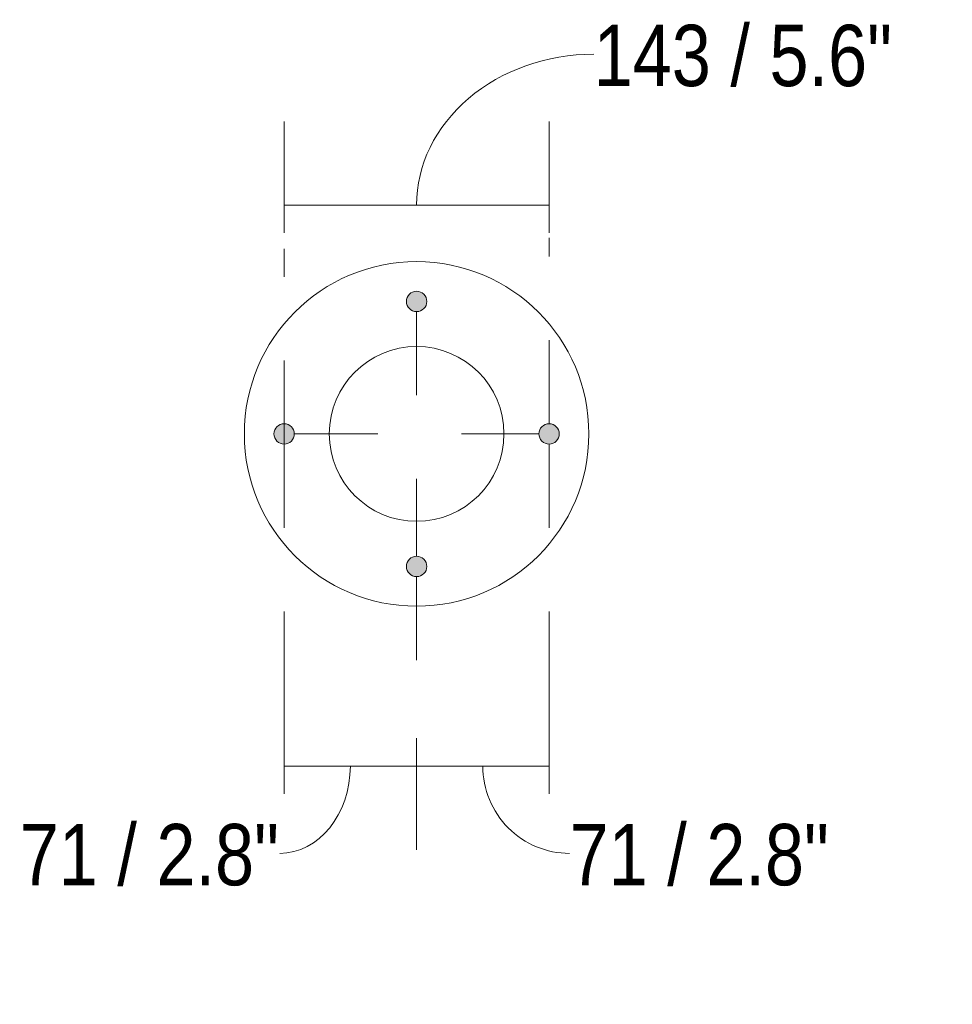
# Model space of a CAD drawing. Header units: millimetres. Extents: x -6700 to -2836, y -234 to 6815.
# Tile 10 of 10: x -3338 to -2836, y 6285 to 6815. Entities that reach past the tile are written whole.
import ezdxf

# ---------------------------------------------------------------- set-up
doc = ezdxf.new("R2010")
doc.units = ezdxf.units.MM
doc.linetypes.add('Dash', pattern=[90, 45, -45])
doc.linetypes.add('Hidden', pattern=[107.15625, 71.4375, -35.71875])
doc.layers.add('A-ANNO-DIMS', color=7, linetype='Dash', lineweight=9, true_color=0xd2d2d2)
for name, color, linetype, lineweight in [('A-ANNO-DIMS-15', 7, 'Continuous', 9), ('A-DETL-GENF', 7, 'Continuous', 9), ('E-LITE-EQPM', 7, 'Continuous', 20)]:
    doc.layers.add(name, color=color, linetype=linetype, lineweight=lineweight)
doc.styles.add('Arial Narrow', font='ARIALN.TTF', dxfattribs={"height": 33})
doc.dimstyles.new('FARO_-_2_2mm_Arial_Narrow_mm_Inch_Right', dxfattribs={"dimscale": 304.8, "dimtxt": 33.773222, "dimasz": 0, "dimexe": 0.147638, "dimexo": 0.0625, "dimgap": 0.024606, "dimtad": 1, "dimdec": 0, "dimzin": 0, "dimdsep": 46, "dimtxsty": 'Arial Narrow', "dimblk1": 'NONE', "dimblk2": 'NONE', "dimsah": 1, "dimcen": 0.09, "dimadec": 0, "dimazin": 0, "dimtfac": 1, "dimtdec": 4, "dimtix": 1, "dimtmove": 1, "dimatfit": 3, "dimfxl": 0.049213, "dimfxlon": 1, "dimtvp": 1, "dimtolj": 1, "dimtzin": 0, "dimarcsym": 2})
doc.dimstyles.new('FARO_-_2_2mm_Arial_Narrow_mm_Inch_Right_2', dxfattribs={"dimscale": 304.8, "dimtxt": 33.773222, "dimasz": 0, "dimexe": 0.147638, "dimexo": 0.0625, "dimgap": 0.024606, "dimtad": 1, "dimdec": 0, "dimzin": 0, "dimdsep": 46, "dimtxsty": 'Arial Narrow', "dimblk1": 'NONE', "dimblk2": 'NONE', "dimsah": 1, "dimcen": 0.09, "dimadec": 0, "dimazin": 0, "dimtfac": 1, "dimtdec": 4, "dimtix": 1, "dimtmove": 1, "dimatfit": 3, "dimfxl": 0.049213, "dimfxlon": 1, "dimtvp": 1, "dimtolj": 1, "dimtzin": 0, "dimarcsym": 2})
doc.dimstyles.new('FARO_-_2_2mm_Arial_Narrow_mm_Inch_Right_3', dxfattribs={"dimscale": 304.8, "dimtxt": 33.773222, "dimasz": 0, "dimexe": 0.147638, "dimexo": 0.0625, "dimgap": 0.024606, "dimtad": 1, "dimdec": 0, "dimzin": 0, "dimdsep": 46, "dimtxsty": 'Arial Narrow', "dimblk1": 'NONE', "dimblk2": 'NONE', "dimsah": 1, "dimcen": 0.09, "dimadec": 0, "dimazin": 0, "dimtfac": 1, "dimtdec": 4, "dimtix": 1, "dimtmove": 1, "dimatfit": 3, "dimfxl": 0.049213, "dimfxlon": 1, "dimtvp": 1, "dimtolj": 1, "dimtzin": 0, "dimarcsym": 2})

# ---------------------------------------------------------------- blocks, each defined once
blk = doc.blocks.new('DIMBLOCK18-Planta_PDF Fixing Hole')
at = {"layer": 'A-ANNO-DIMS-15', "color": 251, "true_color": 0x5b5b5b, "transparency": 16777216}
for p, q in [((-3195.86, 6412.94), (-3195.86, 6458.01)), ((-3124.57, 6428.01), (-3124.57, 6368.01)), ((-3195.86, 6413.01), (-3124.57, 6413.01)), ((-3195.86, 6413.01), (-3195.86, 6398.01))]:
    blk.add_line(p, q, dxfattribs=at)
at = {"layer": 'A-ANNO-DIMS-15', "color": 251, "linetype": 'Hidden', "true_color": 0x5b5b5b, "transparency": 16777216}
blk.add_line((-3124.57, 6413.01), (-3124.57, 6428.01), dxfattribs=at)
at = {"layer": 'A-ANNO-DIMS-15', "color": 251, "true_color": 0x5b5b5b, "transparency": 16777216}
blk.add_ellipse((-3198.24, 6413.01), major_axis=(0, 47.01), ratio=0.808768, start_param=3.141593, end_param=4.712389, dxfattribs=at)
at = {"layer": 'A-ANNO-DIMS-15', "color": 0, "transparency": 16777216, "insert": (-3338.16, 6381.84), "char_height": 33, "width": 167.9012, "attachment_point": 1, "line_spacing_factor": 0.974696, "style": 'Arial Narrow'}
blk.add_mtext('71 / 2.8"', dxfattribs=at)
blk = doc.blocks.new('_None')
blk = doc.blocks.new('DIMBLOCK19-Planta_PDF Fixing Hole')
at = {"layer": 'A-ANNO-DIMS-15', "color": 251, "true_color": 0x5b5b5b, "transparency": 16777216}
for p, q in [((-3053.28, 6412.94), (-3053.28, 6458.01)), ((-3124.57, 6428.01), (-3124.57, 6368.01)), ((-3124.57, 6413.01), (-3053.28, 6413.01)), ((-3053.28, 6413.01), (-3053.28, 6398.01))]:
    blk.add_line(p, q, dxfattribs=at)
at = {"layer": 'A-ANNO-DIMS-15', "color": 251, "linetype": 'Hidden', "true_color": 0x5b5b5b, "transparency": 16777216}
blk.add_line((-3124.57, 6413.01), (-3124.57, 6428.01), dxfattribs=at)
at = {"layer": 'A-ANNO-DIMS-15', "color": 251, "true_color": 0x5b5b5b, "transparency": 16777216}
blk.add_ellipse((-3042.25, 6413.01), major_axis=(0, 47.01), ratio=0.992821, start_param=1.570796, end_param=3.141593, dxfattribs=at)
at = {"layer": 'A-ANNO-DIMS-15', "color": 0, "transparency": 16777216, "insert": (-3042.25, 6381.84), "char_height": 33, "width": 167.9012, "attachment_point": 1, "line_spacing_factor": 0.974696, "style": 'Arial Narrow'}
blk.add_mtext('71 / 2.8"', dxfattribs=at)
blk = doc.blocks.new('DIMBLOCK20-Planta_PDF Fixing Hole')
at = {"layer": 'A-ANNO-DIMS-15', "color": 251, "true_color": 0x5b5b5b, "transparency": 16777216}
for p, q in [((-3195.86, 6699.81), (-3195.86, 6759.81)), ((-3053.28, 6699.81), (-3053.28, 6759.81)), ((-3195.86, 6714.81), (-3053.28, 6714.81)), ((-3195.86, 6714.81), (-3195.86, 6699.81)), ((-3053.28, 6714.81), (-3053.28, 6699.81))]:
    blk.add_line(p, q, dxfattribs=at)
blk.add_ellipse((-3029.29, 6714.81), major_axis=(95.28, 0), ratio=0.851957, start_param=1.570796, end_param=3.141593, dxfattribs=at)
at = {"layer": 'A-ANNO-DIMS-15', "color": 0, "transparency": 16777216, "insert": (-3029.29, 6811.82), "char_height": 33, "width": 192.9898, "attachment_point": 1, "line_spacing_factor": 0.974696, "style": 'Arial Narrow'}
blk.add_mtext('143 / 5.6"', dxfattribs=at)

msp = doc.modelspace()

# ---------------------------------------------------------------- hatches: boundary and pattern name
at = {"layer": 'A-DETL-GENF', "true_color": 0xc0c0c0}
h = msp.add_hatch(color=9, dxfattribs=at)
h.paths.add_polyline_path([(-3124.57, 6514.93), (-3123.15, 6515.12), (-3121.83, 6515.67), (-3120.69, 6516.54), (-3119.82, 6517.68), (-3119.27, 6519), (-3119.09, 6520.42), (-3119.27, 6521.84), (-3119.82, 6523.16), (-3120.69, 6524.3), (-3121.83, 6525.17), (-3123.15, 6525.72), (-3124.57, 6525.91), (-3125.99, 6525.72), (-3127.32, 6525.17), (-3128.45, 6524.3), (-3129.33, 6523.16), (-3129.87, 6521.84), (-3130.03, 6520.16), (-3129.87, 6519), (-3129.33, 6517.68), (-3128.45, 6516.54), (-3127.32, 6515.67), (-3125.99, 6515.12)])
h.paths.add_polyline_path([(-3053.28, 6586.22), (-3051.49, 6586.56), (-3050.54, 6586.96), (-3049.15, 6588.16), (-3048.53, 6588.96), (-3047.94, 6590.65), (-3047.8, 6591.71), (-3047.98, 6593.13), (-3048.53, 6594.45), (-3049.4, 6595.59), (-3050.7, 6596.53), (-3051.86, 6597.01), (-3053.83, 6597.12), (-3054.71, 6597.01), (-3056.03, 6596.46), (-3057.17, 6595.59), (-3058.04, 6594.45), (-3058.59, 6593.13), (-3058.77, 6591.71), (-3058.51, 6590.1), (-3058.04, 6588.96), (-3057.17, 6587.83), (-3056.03, 6586.96), (-3054.71, 6586.41), (-3053.83, 6586.29)])
h.paths.add_polyline_path([(-3195.86, 6586.22), (-3194.18, 6586.52), (-3193.12, 6586.96), (-3191.98, 6587.83), (-3191.11, 6588.96), (-3190.51, 6590.65), (-3190.37, 6591.71), (-3190.56, 6593.13), (-3191.11, 6594.45), (-3191.98, 6595.59), (-3193.28, 6596.53), (-3194.44, 6597.01), (-3196.52, 6597.11), (-3197.28, 6597.01), (-3198.86, 6596.26), (-3199.74, 6595.59), (-3200.61, 6594.45), (-3201.16, 6593.13), (-3201.35, 6591.71), (-3201.16, 6590.29), (-3200.61, 6588.96), (-3199.59, 6587.71), (-3198.61, 6586.96), (-3197.28, 6586.41), (-3196.52, 6586.31)])
h.paths.add_polyline_path([(-3124.57, 6657.51), (-3123.15, 6657.7), (-3121.83, 6658.24), (-3120.69, 6659.12), (-3119.82, 6660.25), (-3119.27, 6661.58), (-3119.09, 6663), (-3119.27, 6664.42), (-3119.82, 6665.74), (-3120.69, 6666.88), (-3121.83, 6667.75), (-3123.15, 6668.3), (-3124.57, 6668.48), (-3125.99, 6668.3), (-3127.32, 6667.75), (-3128.45, 6666.88), (-3129.33, 6665.74), (-3129.87, 6664.42), (-3130.06, 6663), (-3129.69, 6661.14), (-3129.33, 6660.25), (-3128.45, 6659.12), (-3127.32, 6658.24), (-3125.99, 6657.7)])

# ---------------------------------------------------------------- linework, layer by layer
at = {"layer": 'A-ANNO-DIMS'}
for p, q in [((-3053.28, 6597.2), (-3053.28, 6697.2)), ((-3195.86, 6586.22), (-3195.86, 6691.22)), ((-3124.57, 6657.51), (-3124.57, 6525.91)), ((-3190.37, 6591.71), (-3058.77, 6591.71)), ((-3195.86, 6586.22), (-3195.86, 6406.22)), ((-3053.28, 6586.22), (-3053.28, 6406.22)), ((-3124.57, 6514.93), (-3124.57, 6413.01))]:
    msp.add_line(p, q, dxfattribs=at)
at = {"layer": 'E-LITE-EQPM'}
for centre, radius, start, end in [((-3124.57, 6591.71), 92.7, 90, 270), ((-3124.57, 6591.71), 92.7, 270, 90), ((-3124.57, 6663), 5.49, 0, 180), ((-3124.57, 6663), 5.49, 180, 0), ((-3124.57, 6591.71), 47.01, 360, 180), ((-3195.86, 6591.71), 5.49, 90, 270), ((-3195.86, 6591.71), 5.49, 270, 90), ((-3053.28, 6591.71), 5.49, 90, 270), ((-3053.28, 6591.71), 5.49, 270, 90), ((-3124.57, 6591.71), 47.01, 180, 360), ((-3124.57, 6520.42), 5.49, 360, 180), ((-3124.57, 6520.42), 5.49, 180, 360)]:
    msp.add_arc(centre, radius, start, end, dxfattribs=at)

# ---------------------------------------------------------------- dimensions: what is measured, and where the dimension line sits
at = {"layer": 'A-ANNO-DIMS', "color": 251, "linetype": 'Continuous', "true_color": 0x5b5b5b}
for base, p1, p2, dimstyle, override, picture, middle in [((-3053.28, 6714.81), (-3195.86, 6699.81), (-3053.28, 6699.81), 'FARO_-_2_2mm_Arial_Narrow_mm_Inch_Right', {"dimpost": '<>', "dimfxl": 142.576943}, 'DIMBLOCK20-Planta_PDF Fixing Hole', (-2932.8, 6789.82)), ((-3124.57, 6413.01), (-3195.86, 6398.01), (-3124.57, 6428.01), 'FARO_-_2_2mm_Arial_Narrow_mm_Inch_Right_2', {"dimpost": '<>', "dimfxl": 77.343688}, 'DIMBLOCK18-Planta_PDF Fixing Hole', (-3254.21, 6359.84)), ((-3053.28, 6413.01), (-3124.57, 6428.01), (-3053.28, 6398.01), 'FARO_-_2_2mm_Arial_Narrow_mm_Inch_Right_3', {"dimpost": '<>', "dimfxl": 77.343688}, 'DIMBLOCK19-Planta_PDF Fixing Hole', (-2958.3, 6359.84))]:
    dim = msp.add_linear_dim(base=base, p1=p1, p2=p2, dimstyle=dimstyle, override=override, dxfattribs=at)
    dim.commit()
    dim.dimension.update_dxf_attribs({"geometry": picture, "text_midpoint": middle, "dimtype": 160})

doc.saveas('drawing.dxf')
